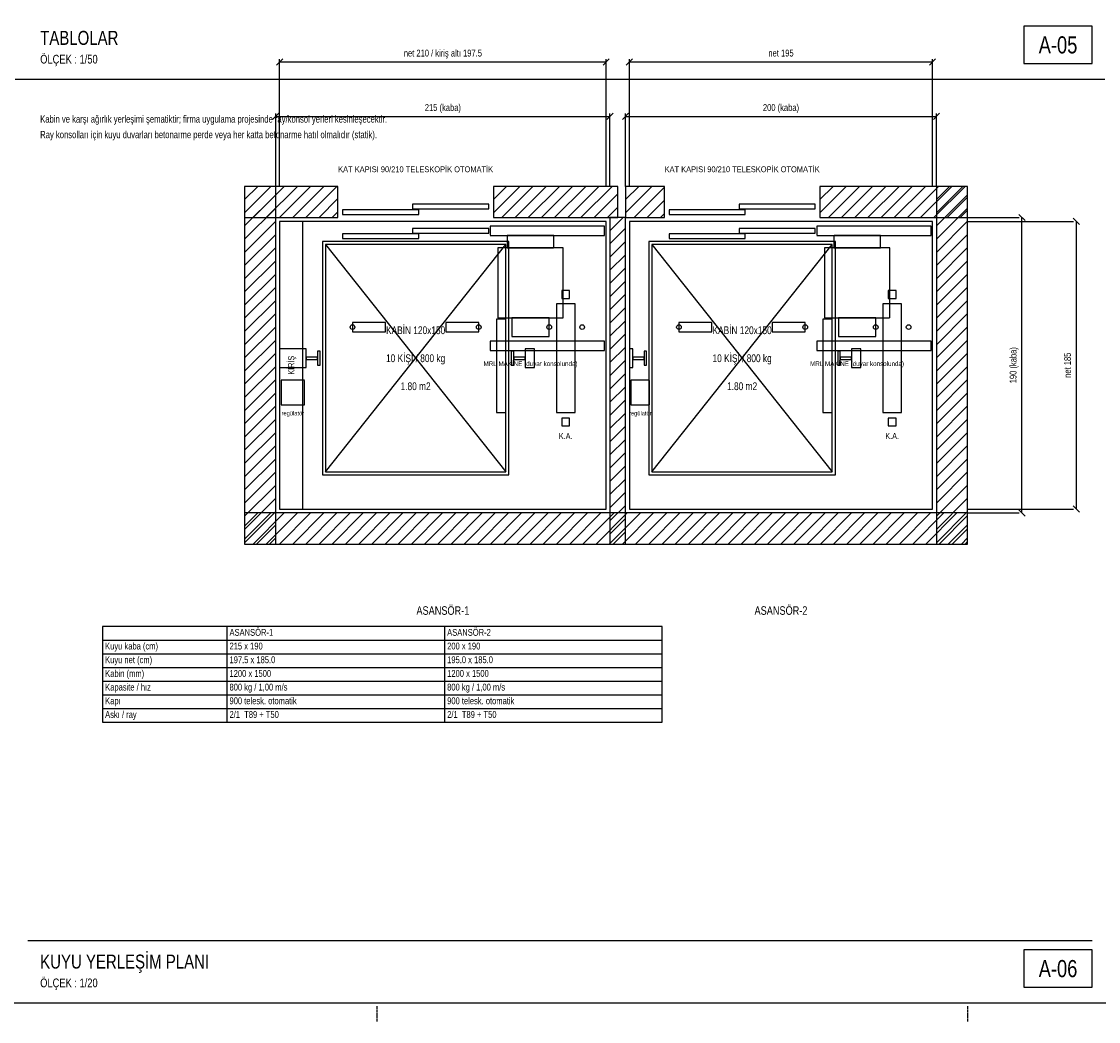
# Model space of a CAD drawing. Header units: centimetres. Extents: x 0 to 13360, y -30 to 2970.
# Tile 8 of 27: x 4278 to 6010, y -30 to 1578. Entities that reach past the tile are written whole.
import ezdxf
from ezdxf.enums import TextEntityAlignment as Align

# ---------------------------------------------------------------- set-up
doc = ezdxf.new("R2010")
doc.units = ezdxf.units.CM
doc.linetypes.add('CENTER', pattern=[5.08, 3.175, -0.635, 0.635, -0.635])
doc.linetypes.add('DASHED', pattern=[1.524, 1.27, -0.254])
for name, color, linetype in [('ASN-ANTET', 4, 'Continuous'), ('ASN-BASLIK', 5, 'Continuous'), ('ASN-CERCEVE', 7, 'Continuous'), ('ASN-DUVAR', 7, 'Continuous'), ('ASN-EKSEN', 8, 'CENTER'), ('ASN-HALAT', 6, 'Continuous'), ('ASN-KA', 30, 'Continuous'), ('ASN-KABIN', 5, 'Continuous'), ('ASN-KAPI', 3, 'Continuous'), ('ASN-KIRIS', 1, 'DASHED'), ('ASN-MOTOR', 6, 'Continuous'), ('ASN-MOTOR-GIZLI', 6, 'DASHED'), ('ASN-OLCU', 3, 'Continuous'), ('ASN-RAY', 1, 'Continuous'), ('ASN-SIVA', 8, 'Continuous'), ('ASN-TABLO', 4, 'Continuous'), ('ASN-TARAMA', 8, 'Continuous'), ('ASN-UYARI', 1, 'Continuous')]:
    doc.layers.add(name, color=color, linetype=linetype)

msp = doc.modelspace()

# ---------------------------------------------------------------- linework, layer by layer
at = {"layer": 'ASN-ANTET'}
msp.add_line((4288.2, 100), (5999.9, 100), dxfattribs=at)
for points in [[(5889.9, 1510), (5999.9, 1510), (5999.9, 1570), (5889.9, 1570)], [(5889.9, 25), (5999.9, 25), (5999.9, 85), (5889.9, 85)]]:
    msp.add_lwpolyline(points, close=True, dxfattribs=at)
at = {"layer": 'ASN-CERCEVE'}
msp.add_line((4268.2, 1485), (6019.9, 1485), dxfattribs=at)
for points in [[(0, 0), (13359.9, 0), (13359.9, 2970), (0, 2970)], [(100, 0), (13334.9, 0), (13334.9, 2970), (100, 2970)]]:
    msp.add_lwpolyline(points, close=True, dxfattribs=at)
at = {"layer": 'ASN-DUVAR'}
for points in [[(4636.9, 737.5), (4686.9, 737.5), (4686.9, 1312.5), (4636.9, 1312.5)], [(4636.9, 1262.5), (4786.9, 1262.5), (4786.9, 1312.5), (4636.9, 1312.5)], [(5036.9, 1262.5), (5236.9, 1262.5), (5236.9, 1312.5), (5036.9, 1312.5)], [(5249.4, 1262.5), (5311.9, 1262.5), (5311.9, 1312.5), (5249.4, 1312.5)], [(5561.9, 1262.5), (5799.4, 1262.5), (5799.4, 1312.5), (5561.9, 1312.5)], [(5749.4, 737.5), (5799.4, 737.5), (5799.4, 1312.5), (5749.4, 1312.5)], [(5224.4, 737.5), (5249.4, 737.5), (5249.4, 1262.5), (5224.4, 1262.5)], [(4636.9, 737.5), (5799.4, 737.5), (5799.4, 787.5), (4636.9, 787.5)]]:
    msp.add_lwpolyline(points, close=True, dxfattribs=at)
at = {"layer": 'ASN-EKSEN'}
for p, q in [((4850, -30), (4850, -5)), ((5800, -30), (5800, -5))]:
    msp.add_line(p, q, dxfattribs=at)
at = {"layer": 'ASN-HALAT'}
for centre in [(4810.4, 1086.2), (5013.4, 1086.2), (5126.7, 1086.2), (5179.7, 1086.2), (5335.4, 1086.2), (5538.4, 1086.2), (5651.7, 1086.2), (5704.7, 1086.2)]:
    msp.add_circle(centre, 3.75, dxfattribs=at)
at = {"layer": 'ASN-KA'}
for points in [[(5138.2, 948.8), (5168.2, 948.8), (5168.2, 1123.8), (5138.2, 1123.8)], [(5663.2, 948.8), (5693.2, 948.8), (5693.2, 1123.8), (5663.2, 1123.8)]]:
    msp.add_lwpolyline(points, close=True, dxfattribs=at)
at = {"layer": 'ASN-KABIN'}
for p, q in [((4766.9, 853.8), (5056.9, 1218.8)), ((4766.9, 1218.8), (5056.9, 853.8)), ((5291.9, 853.8), (5581.9, 1218.8)), ((5291.9, 1218.8), (5581.9, 853.8))]:
    msp.add_line(p, q, dxfattribs=at)
for points in [[(4761.9, 848.8), (5061.9, 848.8), (5061.9, 1223.8), (4761.9, 1223.8)], [(4766.9, 853.8), (5056.9, 853.8), (5056.9, 1218.8), (4766.9, 1218.8)], [(5286.9, 848.8), (5586.9, 848.8), (5586.9, 1223.8), (5286.9, 1223.8)], [(5291.9, 853.8), (5581.9, 853.8), (5581.9, 1218.8), (5291.9, 1218.8)], [(5041.9, 948.8), (5056.9, 948.8), (5056.9, 1098.8), (5041.9, 1098.8)], [(5566.9, 948.8), (5581.9, 948.8), (5581.9, 1098.8), (5566.9, 1098.8)]]:
    msp.add_lwpolyline(points, close=True, dxfattribs=at)
at = {"layer": 'ASN-KAPI'}
for points in [[(4906.9, 1276.2), (5029.4, 1276.2), (5029.4, 1283.8), (4906.9, 1283.8)], [(5431.9, 1276.2), (5554.4, 1276.2), (5554.4, 1283.8), (5431.9, 1283.8)], [(4794.4, 1267.5), (4916.9, 1267.5), (4916.9, 1275), (4794.4, 1275)], [(5319.4, 1267.5), (5441.9, 1267.5), (5441.9, 1275), (5319.4, 1275)], [(4794.4, 1228.8), (4916.9, 1228.8), (4916.9, 1236.2), (4794.4, 1236.2)], [(4906.9, 1237.5), (5029.4, 1237.5), (5029.4, 1245), (4906.9, 1245)], [(5319.4, 1228.8), (5441.9, 1228.8), (5441.9, 1236.2), (5319.4, 1236.2)], [(5431.9, 1237.5), (5554.4, 1237.5), (5554.4, 1245), (5431.9, 1245)]]:
    msp.add_lwpolyline(points, close=True, dxfattribs=at)
at = {"layer": 'ASN-KIRIS'}
msp.add_lwpolyline([(4693.2, 793.8), (4730.7, 793.8), (4730.7, 1256.2), (4693.2, 1256.2)], close=True, dxfattribs=at)
at = {"layer": 'ASN-MOTOR-GIZLI'}
for points in [[(5031.9, 1233.8), (5215.7, 1233.8), (5215.7, 1248.8), (5031.9, 1248.8)], [(5556.9, 1233.8), (5740.7, 1233.8), (5740.7, 1248.8), (5556.9, 1248.8)], [(5059.2, 1213.8), (5134.2, 1213.8), (5134.2, 1233.8), (5059.2, 1233.8)], [(5584.2, 1213.8), (5659.2, 1213.8), (5659.2, 1233.8), (5584.2, 1233.8)], [(5044.2, 1101.2), (5149.2, 1101.2), (5149.2, 1213.8), (5044.2, 1213.8)], [(5569.2, 1101.2), (5674.2, 1101.2), (5674.2, 1213.8), (5569.2, 1213.8)], [(4810.4, 1078.8), (4863.4, 1078.8), (4863.4, 1093.8), (4810.4, 1093.8)], [(4960.4, 1078.8), (5013.4, 1078.8), (5013.4, 1093.8), (4960.4, 1093.8)], [(5066.7, 1071.2), (5126.7, 1071.2), (5126.7, 1101.2), (5066.7, 1101.2)], [(5335.4, 1078.8), (5388.4, 1078.8), (5388.4, 1093.8), (5335.4, 1093.8)], [(5485.4, 1078.8), (5538.4, 1078.8), (5538.4, 1093.8), (5485.4, 1093.8)], [(5591.7, 1071.2), (5651.7, 1071.2), (5651.7, 1101.2), (5591.7, 1101.2)], [(5031.9, 1048.8), (5215.7, 1048.8), (5215.7, 1063.8), (5031.9, 1063.8)], [(5556.9, 1048.8), (5740.7, 1048.8), (5740.7, 1063.8), (5556.9, 1063.8)], [(4695.7, 961.2), (4733.4, 961.2), (4733.4, 1001.2), (4695.7, 1001.2)], [(5258.2, 961.2), (5288.2, 961.2), (5288.2, 1001.2), (5258.2, 1001.2)]]:
    msp.add_lwpolyline(points, close=True, dxfattribs=at)
at = {"layer": 'ASN-OLCU'}
for p, q in [((4688.2, 1507.5), (4698.1, 1517.5)), ((4693.2, 1312.5), (4693.2, 1516.9)), ((4693.2, 1512.5), (5218.2, 1512.5)), ((5213.2, 1507.5), (5223.1, 1517.5)), ((5218.2, 1312.5), (5218.2, 1516.9)), ((5250.7, 1507.5), (5260.6, 1517.5)), ((5255.7, 1312.5), (5255.7, 1516.9)), ((5255.7, 1512.5), (5743.2, 1512.5)), ((5738.2, 1507.5), (5748.1, 1517.5)), ((5743.2, 1312.5), (5743.2, 1516.9)), ((4682, 1420), (4691.9, 1430)), ((4686.9, 1312.5), (4686.9, 1429.4)), ((4686.9, 1425), (5224.4, 1425)), ((5219.5, 1420), (5229.4, 1430)), ((5224.4, 1312.5), (5224.4, 1429.4)), ((5244.5, 1420), (5254.4, 1430)), ((5249.4, 1312.5), (5249.4, 1429.4)), ((5249.4, 1425), (5749.4, 1425)), ((5744.5, 1420), (5754.4, 1430)), ((5749.4, 1312.5), (5749.4, 1429.4)), ((5891.9, 1257.5), (5882, 1267.5)), ((5799.4, 1262.5), (5882.5, 1262.5)), ((5799.4, 1256.2), (5970, 1256.2)), ((5886.9, 787.5), (5886.9, 1262.5)), ((5979.4, 1251.3), (5969.5, 1261.2)), ((5974.4, 793.8), (5974.4, 1256.2)), ((5979.4, 788.8), (5969.5, 798.7)), ((5799.4, 793.8), (5970, 793.8)), ((5799.4, 787.5), (5882.5, 787.5)), ((5891.9, 782.5), (5882, 792.5))]:
    msp.add_line(p, q, dxfattribs=at)
at = {"layer": 'ASN-RAY'}
for points in [[(5146.9, 1132.5), (5159.4, 1132.5), (5159.4, 1145), (5146.9, 1145)], [(5671.9, 1132.5), (5684.4, 1132.5), (5684.4, 1145), (5671.9, 1145)], [(4693.2, 1021.2), (4735.9, 1021.2), (4735.9, 1051.2), (4693.2, 1051.2)], [(4754.2, 1025.1), (4758.2, 1025.1), (4758.2, 1047.4), (4754.2, 1047.4)], [(5065.7, 1025.1), (5069.7, 1025.1), (5069.7, 1047.4), (5065.7, 1047.4)], [(5087.9, 1021.2), (5102.9, 1021.2), (5102.9, 1051.2), (5087.9, 1051.2)], [(5255.7, 1021.2), (5260.9, 1021.2), (5260.9, 1051.2), (5255.7, 1051.2)], [(5279.2, 1025.1), (5283.2, 1025.1), (5283.2, 1047.4), (5279.2, 1047.4)], [(5590.7, 1025.1), (5594.7, 1025.1), (5594.7, 1047.4), (5590.7, 1047.4)], [(5612.9, 1021.2), (5627.9, 1021.2), (5627.9, 1051.2), (5612.9, 1051.2)], [(4735.9, 1034.2), (4754.2, 1034.2), (4754.2, 1038.2), (4735.9, 1038.2)], [(5069.7, 1034.2), (5087.9, 1034.2), (5087.9, 1038.2), (5069.7, 1038.2)], [(5260.9, 1034.2), (5279.2, 1034.2), (5279.2, 1038.2), (5260.9, 1038.2)], [(5594.7, 1034.2), (5612.9, 1034.2), (5612.9, 1038.2), (5594.7, 1038.2)], [(5146.9, 927.5), (5159.4, 927.5), (5159.4, 940), (5146.9, 940)], [(5671.9, 927.5), (5684.4, 927.5), (5684.4, 940), (5671.9, 940)]]:
    msp.add_lwpolyline(points, close=True, dxfattribs=at)
at = {"layer": 'ASN-SIVA'}
for points in [[(4693.2, 793.8), (5218.2, 793.8), (5218.2, 1256.2), (4693.2, 1256.2)], [(5255.7, 793.8), (5743.2, 793.8), (5743.2, 1256.2), (5255.7, 1256.2)]]:
    msp.add_lwpolyline(points, close=True, dxfattribs=at)
at = {"layer": 'ASN-TABLO'}
for p, q in [((4608.2, 605), (4608.2, 451)), ((4958.2, 605), (4958.2, 451)), ((4408.2, 583), (5308.2, 583)), ((4408.2, 561), (5308.2, 561)), ((4408.2, 539), (5308.2, 539)), ((4408.2, 517), (5308.2, 517)), ((4408.2, 495), (5308.2, 495)), ((4408.2, 473), (5308.2, 473))]:
    msp.add_line(p, q, dxfattribs=at)
msp.add_lwpolyline([(4408.2, 451), (5308.2, 451), (5308.2, 605), (4408.2, 605)], close=True, dxfattribs=at)
at = {"layer": 'ASN-TARAMA'}
for p, q in [((4636.9, 1291.3), (4658.1, 1312.5)), ((4636.9, 1270.1), (4679.3, 1312.5)), ((4636.9, 1291.3), (4658.1, 1312.5)), ((4636.9, 1270.1), (4679.3, 1312.5)), ((4636.9, 1248.9), (4686.9, 1298.9)), ((4650.6, 1262.5), (4700.6, 1312.5)), ((4671.8, 1262.5), (4721.8, 1312.5)), ((4693, 1262.5), (4743, 1312.5)), ((4714.2, 1262.5), (4764.2, 1312.5)), ((4735.4, 1262.5), (4785.4, 1312.5)), ((5036.9, 1291.3), (5058.1, 1312.5)), ((5036.9, 1270.1), (5079.3, 1312.5)), ((5050.6, 1262.5), (5100.6, 1312.5)), ((5071.8, 1262.5), (5121.8, 1312.5)), ((5093, 1262.5), (5143, 1312.5)), ((5114.2, 1262.5), (5164.2, 1312.5)), ((5135.4, 1262.5), (5185.4, 1312.5)), ((5156.6, 1262.5), (5206.6, 1312.5)), ((5177.8, 1262.5), (5227.8, 1312.5)), ((5199, 1262.5), (5236.9, 1300.4)), ((5249.4, 1291.3), (5270.6, 1312.5)), ((5249.4, 1270.1), (5291.8, 1312.5)), ((5263.1, 1262.5), (5311.9, 1311.4)), ((5561.9, 1291.3), (5583.1, 1312.5)), ((5561.9, 1270.1), (5604.3, 1312.5)), ((5575.6, 1262.5), (5625.6, 1312.5)), ((5596.8, 1262.5), (5646.8, 1312.5)), ((5618, 1262.5), (5668, 1312.5)), ((5639.2, 1262.5), (5689.2, 1312.5)), ((5660.4, 1262.5), (5710.4, 1312.5)), ((5681.6, 1262.5), (5731.6, 1312.5)), ((5702.8, 1262.5), (5752.8, 1312.5)), ((5724, 1262.5), (5774, 1312.5)), ((5745.3, 1262.5), (5795.3, 1312.5)), ((5749.4, 1291.3), (5770.6, 1312.5)), ((5749.4, 1270.1), (5791.8, 1312.5)), ((5749.4, 1248.9), (5799.4, 1298.9)), ((4756.6, 1262.5), (4786.9, 1292.8)), ((5284.3, 1262.5), (5311.9, 1290.1)), ((5766.5, 1262.5), (5799.4, 1295.4)), ((4636.9, 1227.6), (4686.9, 1277.6)), ((4777.8, 1262.5), (4786.9, 1271.6)), ((5220.3, 1262.5), (5236.9, 1279.2)), ((5305.5, 1262.5), (5311.9, 1268.9)), ((5749.4, 1227.6), (5799.4, 1277.6)), ((5787.7, 1262.5), (5799.4, 1274.2)), ((4636.9, 1206.4), (4686.9, 1256.4)), ((5224.4, 1241.3), (5245.6, 1262.5)), ((5749.4, 1206.4), (5799.4, 1256.4)), ((4636.9, 1185.2), (4686.9, 1235.2)), ((5224.4, 1220.1), (5249.4, 1245.1)), ((5749.4, 1185.2), (5799.4, 1235.2)), ((4636.9, 1164), (4686.9, 1214)), ((5224.4, 1198.9), (5249.4, 1223.9)), ((5749.4, 1164), (5799.4, 1214)), ((5224.4, 1177.6), (5249.4, 1202.6)), ((4636.9, 1142.8), (4686.9, 1192.8)), ((5224.4, 1156.4), (5249.4, 1181.4)), ((5749.4, 1142.8), (5799.4, 1192.8)), ((4636.9, 1121.6), (4686.9, 1171.6)), ((5749.4, 1121.6), (5799.4, 1171.6)), ((4636.9, 1100.4), (4686.9, 1150.4)), ((5224.4, 1135.2), (5249.4, 1160.2)), ((5749.4, 1100.4), (5799.4, 1150.4)), ((4636.9, 1079.2), (4686.9, 1129.2)), ((5224.4, 1114), (5249.4, 1139)), ((5749.4, 1079.2), (5799.4, 1129.2)), ((5224.4, 1092.8), (5249.4, 1117.8)), ((4636.9, 1057.9), (4686.9, 1107.9)), ((5224.4, 1071.6), (5249.4, 1096.6)), ((5749.4, 1057.9), (5799.4, 1107.9)), ((4636.9, 1036.7), (4686.9, 1086.7)), ((5224.4, 1050.4), (5249.4, 1075.4)), ((5749.4, 1036.7), (5799.4, 1086.7)), ((4636.9, 1015.5), (4686.9, 1065.5)), ((5749.4, 1015.5), (5799.4, 1065.5)), ((4636.9, 994.3), (4686.9, 1044.3)), ((5224.4, 1029.2), (5249.4, 1054.2)), ((5749.4, 994.3), (5799.4, 1044.3)), ((4636.9, 973.1), (4686.9, 1023.1)), ((5224.4, 1007.9), (5249.4, 1032.9)), ((5749.4, 973.1), (5799.4, 1023.1)), ((5224.4, 986.7), (5249.4, 1011.7)), ((4636.9, 951.9), (4686.9, 1001.9)), ((5224.4, 965.5), (5249.4, 990.5)), ((5749.4, 951.9), (5799.4, 1001.9)), ((4636.9, 930.7), (4686.9, 980.7)), ((5749.4, 930.7), (5799.4, 980.7)), ((4636.9, 909.5), (4686.9, 959.5)), ((5224.4, 944.3), (5249.4, 969.3)), ((5749.4, 909.5), (5799.4, 959.5)), ((4636.9, 888.2), (4686.9, 938.2)), ((5224.4, 923.1), (5249.4, 948.1)), ((5749.4, 888.2), (5799.4, 938.2)), ((5224.4, 901.9), (5249.4, 926.9)), ((4636.9, 867), (4686.9, 917)), ((5224.4, 880.7), (5249.4, 905.7)), ((5749.4, 867), (5799.4, 917)), ((4636.9, 845.8), (4686.9, 895.8)), ((5224.4, 859.5), (5249.4, 884.5)), ((5749.4, 845.8), (5799.4, 895.8)), ((4636.9, 824.6), (4686.9, 874.6)), ((5749.4, 824.6), (5799.4, 874.6)), ((4636.9, 803.4), (4686.9, 853.4)), ((5224.4, 838.2), (5249.4, 863.2)), ((5749.4, 803.4), (5799.4, 853.4)), ((4636.9, 782.2), (4686.9, 832.2)), ((5224.4, 817), (5249.4, 842)), ((5749.4, 782.2), (5799.4, 832.2)), ((5224.4, 795.8), (5249.4, 820.8)), ((4636.9, 761), (4686.9, 811)), ((5224.4, 774.6), (5249.4, 799.6)), ((5749.4, 761), (5799.4, 811)), ((4636.9, 739.7), (4686.9, 789.7)), ((4636.9, 766.3), (4658.1, 787.5)), ((4636.9, 745.1), (4679.3, 787.5)), ((4650.6, 737.5), (4700.6, 787.5)), ((4671.8, 737.5), (4721.8, 787.5)), ((4693, 737.5), (4743, 787.5)), ((4714.2, 737.5), (4764.2, 787.5)), ((4735.4, 737.5), (4785.4, 787.5)), ((4756.6, 737.5), (4806.6, 787.5)), ((4777.8, 737.5), (4827.8, 787.5)), ((4799, 737.5), (4849, 787.5)), ((4820.3, 737.5), (4870.3, 787.5)), ((4841.5, 737.5), (4891.5, 787.5)), ((4862.7, 737.5), (4912.7, 787.5)), ((4883.9, 737.5), (4933.9, 787.5)), ((4905.1, 737.5), (4955.1, 787.5)), ((4926.3, 737.5), (4976.3, 787.5)), ((4947.5, 737.5), (4997.5, 787.5)), ((4968.8, 737.5), (5018.8, 787.5)), ((4990, 737.5), (5040, 787.5)), ((5011.2, 737.5), (5061.2, 787.5)), ((5032.4, 737.5), (5082.4, 787.5)), ((5053.6, 737.5), (5103.6, 787.5)), ((5074.8, 737.5), (5124.8, 787.5)), ((5096, 737.5), (5146, 787.5)), ((5117.2, 737.5), (5167.2, 787.5)), ((5138.5, 737.5), (5188.5, 787.5)), ((5159.7, 737.5), (5209.7, 787.5)), ((5180.9, 737.5), (5230.9, 787.5)), ((5202.1, 737.5), (5252.1, 787.5)), ((5223.3, 737.5), (5273.3, 787.5)), ((5244.5, 737.5), (5294.5, 787.5)), ((5265.7, 737.5), (5315.7, 787.5)), ((5286.9, 737.5), (5336.9, 787.5)), ((5308.2, 737.5), (5358.2, 787.5)), ((5329.4, 737.5), (5379.4, 787.5)), ((5350.6, 737.5), (5400.6, 787.5)), ((5371.8, 737.5), (5421.8, 787.5)), ((5393, 737.5), (5443, 787.5)), ((5414.2, 737.5), (5464.2, 787.5)), ((5435.4, 737.5), (5485.4, 787.5)), ((5456.7, 737.5), (5506.7, 787.5)), ((5477.9, 737.5), (5527.9, 787.5)), ((5499.1, 737.5), (5549.1, 787.5)), ((5520.3, 737.5), (5570.3, 787.5)), ((5541.5, 737.5), (5591.5, 787.5)), ((5562.7, 737.5), (5612.7, 787.5)), ((5583.9, 737.5), (5633.9, 787.5)), ((5605.1, 737.5), (5655.1, 787.5)), ((5626.4, 737.5), (5676.4, 787.5)), ((5647.6, 737.5), (5697.6, 787.5)), ((5668.8, 737.5), (5718.8, 787.5)), ((5690, 737.5), (5740, 787.5)), ((5711.2, 737.5), (5761.2, 787.5)), ((5732.4, 737.5), (5782.4, 787.5)), ((5749.4, 739.7), (5799.4, 789.7)), ((5753.6, 737.5), (5799.4, 783.3)), ((4655.9, 737.5), (4686.9, 768.5)), ((5224.4, 753.4), (5249.4, 778.4)), ((5768.4, 737.5), (5799.4, 768.5)), ((5774.8, 737.5), (5799.4, 762.1)), ((4677.1, 737.5), (4686.9, 747.3)), ((5229.7, 737.5), (5249.4, 757.2)), ((5789.6, 737.5), (5799.4, 747.3)), ((5796.1, 737.5), (5799.4, 740.9))]:
    msp.add_line(p, q, dxfattribs=at)

# ---------------------------------------------------------------- texts
at = {"layer": 'ASN-ANTET', "width": 0.8}
for s, p in [('A-05', (5944.9, 1540)), ('A-06', (5944.9, 55))]:
    msp.add_text(s, height=27.5, dxfattribs=at).set_placement(p, align=Align.MIDDLE_CENTER)
for s, p in [('ÖLÇEK : 1/50', (4308.2, 1510)), ('ÖLÇEK : 1/20', (4308.2, 25))]:
    msp.add_text(s, height=14, dxfattribs=at).set_placement(p)
at = {"layer": 'ASN-BASLIK', "width": 0.8}
for s, height, p in [('TABLOLAR', 22.5, (4308.2, 1540)), ('ASANSÖR-1', 11, (4612.6, 590)), ('ASANSÖR-2', 11, (4962.6, 590)), ('KUYU YERLEŞİM PLANI', 22.5, (4308.2, 55))]:
    msp.add_text(s, height=height, dxfattribs=at).set_placement(p)
for s, p in [('ASANSÖR-1', (4955.7, 637.5)), ('ASANSÖR-2', (5499.4, 637.5))]:
    msp.add_text(s, height=13.75, dxfattribs=at).set_placement(p, align=Align.TOP_CENTER)
at = {"layer": 'ASN-KA', "width": 0.8}
for p in [(5153.2, 916.2), (5678.2, 916.2)]:
    msp.add_text('K.A.', height=10, dxfattribs=at).set_placement(p, align=Align.TOP_CENTER)
at = {"layer": 'ASN-KABIN', "width": 0.8}
for s, p in [('KABİN 120x150', (4911.9, 1081.2)), ('KABİN 120x150', (5436.9, 1081.2)), ('10 KİŞİ / 800 kg', (4911.9, 1036.2)), ('10 KİŞİ / 800 kg', (5436.9, 1036.2)), ('1.80 m2', (4911.9, 991.2)), ('1.80 m2', (5436.9, 991.2))]:
    msp.add_text(s, height=12.5, dxfattribs=at).set_placement(p, align=Align.MIDDLE_CENTER)
at = {"layer": 'ASN-KAPI', "width": 0.8}
for p in [(4911.9, 1332.5), (5436.9, 1332.5)]:
    msp.add_text('KAT KAPISI 90/210 TELESKOPİK OTOMATİK', height=9.375, dxfattribs=at).set_placement(p, align=Align.BOTTOM_CENTER)
at = {"layer": 'ASN-KIRIS', "width": 0.8}
msp.add_text('KİRİŞ', height=10, rotation=90, dxfattribs=at).set_placement((4711.9, 1025), align=Align.MIDDLE_CENTER)
at = {"layer": 'ASN-MOTOR', "width": 0.8}
for s, height, p in [('MRL MAKİNE (duvar konsolunda)', 7.5, (5096.7, 1031.2)), ('MRL MAKİNE (duvar konsolunda)', 7.5, (5621.7, 1031.2)), ('regülatör', 6.88, (4714.5, 951.2)), ('regülatör', 6.88, (5273.2, 951.2))]:
    msp.add_text(s, height=height, dxfattribs=at).set_placement(p, align=Align.TOP_CENTER)
at = {"layer": 'ASN-OLCU', "width": 0.8}
for s, p in [('net 210 / kiriş altı 197.5', (4955.7, 1518)), ('net 195', (5499.4, 1518)), ('215 (kaba)', (4955.7, 1430.5)), ('200 (kaba)', (5499.4, 1430.5))]:
    msp.add_text(s, height=11, dxfattribs=at).set_placement(p, align=Align.BOTTOM_CENTER)
for s, p in [('190 (kaba)', (5881.4, 1025)), ('net 185', (5968.9, 1025))]:
    msp.add_text(s, height=11, rotation=90, dxfattribs=at).set_placement(p, align=Align.BOTTOM_CENTER)
at = {"layer": 'ASN-TABLO', "width": 0.8}
for s, p in [('Kuyu kaba (cm)', (4412.6, 568)), ('215 x 190', (4612.6, 568)), ('200 x 190', (4962.6, 568)), ('Kuyu net (cm)', (4412.6, 546)), ('197.5 x 185.0', (4612.6, 546)), ('195.0 x 185.0', (4962.6, 546)), ('Kabin (mm)', (4412.6, 524)), ('1200 x 1500', (4612.6, 524)), ('1200 x 1500', (4962.6, 524)), ('Kapasite / hız', (4412.6, 502)), ('800 kg / 1,00 m/s', (4612.6, 502)), ('800 kg / 1,00 m/s', (4962.6, 502)), ('Kapı', (4412.6, 480)), ('900 telesk. otomatik', (4612.6, 480)), ('900 telesk. otomatik', (4962.6, 480)), ('Askı / ray', (4412.6, 458)), ('2/1  T89 + T50', (4612.6, 458)), ('2/1  T89 + T50', (4962.6, 458))]:
    msp.add_text(s, height=11, dxfattribs=at).set_placement(p)
at = {"layer": 'ASN-UYARI', "width": 0.8}
for s, p in [('Kabin ve karşı ağırlık yerleşimi şematiktir; firma uygulama projesinde ray/konsol yerleri kesinleşecektir.', (4308.2, 1415)), ('Ray konsolları için kuyu duvarları betonarme perde veya her katta betonarme hatıl olmalıdır (statik).', (4308.2, 1390))]:
    msp.add_text(s, height=11.5, dxfattribs=at).set_placement(p)

doc.saveas('drawing.dxf')
